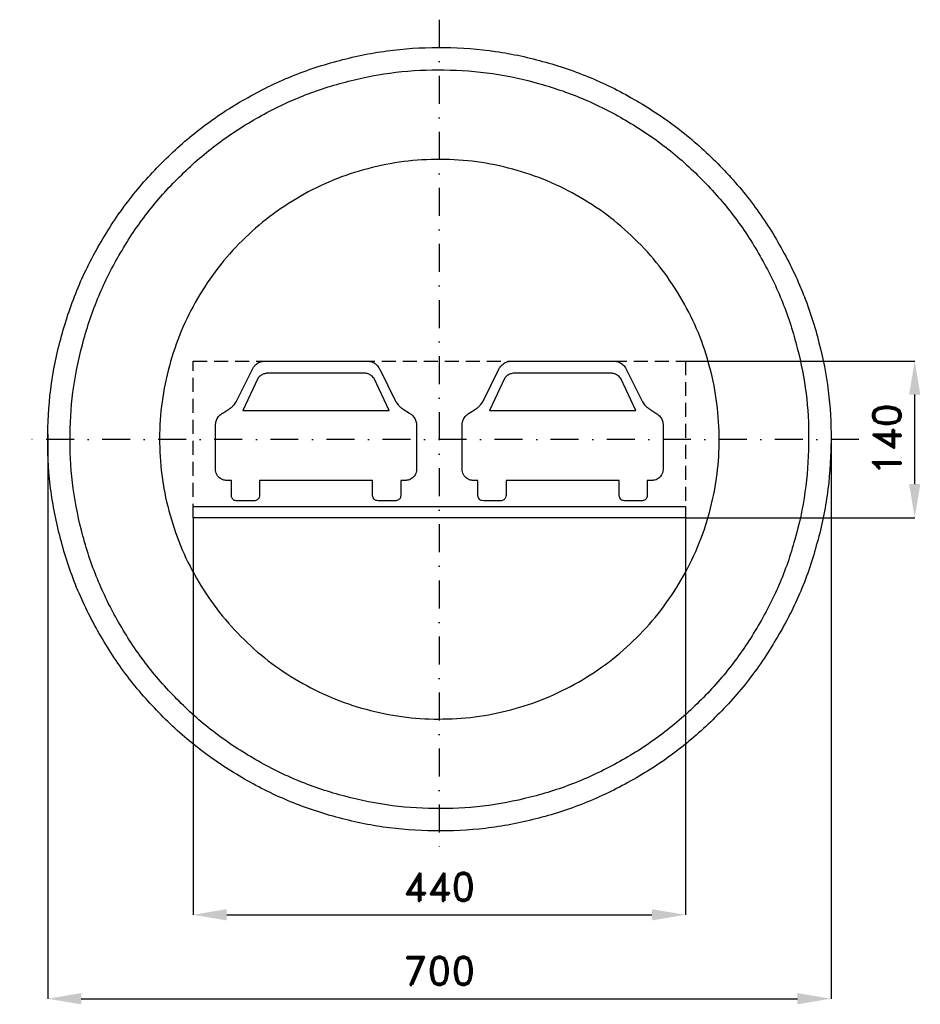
# Model space of a CAD drawing. Header units: millimetres. Extents: x -375 to 430, y -505 to 375.
import ezdxf

# ---------------------------------------------------------------- set-up
doc = ezdxf.new("R2010")
doc.units = ezdxf.units.MM
doc.header["$LTSCALE"] = 5
doc.linetypes.add('ČERCHOVANÁX2', pattern=[2, 1, -0.5, 0, -0.5])
doc.linetypes.add('ČÁRKOVANÁX2', pattern=[1.5, 1, -0.5])
doc.layers.add('Kóty', color=2, linetype='Continuous')
doc.layers.add('Značka', color=7, linetype='Continuous')
doc.styles.get("Standard").update_dxf_attribs({"font": 'romand.shx', "height": 25})
doc.dimstyles.get("Standard").update_dxf_attribs({"dimtxt": 25, "dimasz": 30, "dimexe": 0.18, "dimexo": 0.0625, "dimgap": 12.5, "dimtad": 1, "dimdec": 0, "dimzin": 0, "dimdsep": 46, "dimtxsty": 'Standard', "dimcen": 0.09, "dimadec": 0, "dimazin": 0, "dimtfac": 1, "dimtdec": 0, "dimtofl": 0, "dimtmove": 0, "dimatfit": 3, "dimfxl": 1, "dimtolj": 1, "dimtzin": 0, "dimarcsym": 0})

# ---------------------------------------------------------------- blocks, each defined once
blk = doc.blocks.new('*D2')
at = {"layer": 'Defpoints', "color": 0, "transparency": 16777216}
for p in [(-349.92, 4.7), (350.05, 0.12), (350.05, -499.82)]:
    blk.add_point(p, dxfattribs=at)
at = {"layer": 'Kóty', "color": 0, "lineweight": -2, "transparency": 16777216}
for p, q in [((-349.92, 4.64), (-349.92, -500)), ((350.05, 0.06), (350.05, -500)), ((-319.92, -499.82), (320.05, -499.82))]:
    blk.add_line(p, q, dxfattribs=at)
at = {"layer": 'Kóty', "color": 0, "transparency": 16777216}
for points in [[(-319.92, -494.82), (-319.92, -504.82), (-349.92, -499.82)], [(320.05, -494.82), (320.05, -504.82), (350.05, -499.82)]]:
    blk.add_solid(points, dxfattribs=at)
at = {"layer": 'Kóty', "color": 0, "transparency": 16777216, "insert": (0.06, -474.82), "char_height": 25, "attachment_point": 5}
blk.add_mtext('\\A1;700', dxfattribs=at)
blk = doc.blocks.new('*D3')
at = {"layer": 'Defpoints', "color": 0, "transparency": 16777216}
for p in [(220, 70), (424.84, 70), (220, -70)]:
    blk.add_point(p, dxfattribs=at)
at = {"layer": 'Kóty', "color": 0, "lineweight": -2, "transparency": 16777216}
for p, q in [((220.06, 70), (425.02, 70)), ((424.84, -40), (424.84, 40)), ((220.06, -70), (425.02, -70))]:
    blk.add_line(p, q, dxfattribs=at)
at = {"layer": 'Kóty', "color": 0, "transparency": 16777216}
for points in [[(419.84, 40), (429.84, 40), (424.84, 70)], [(419.84, -40), (429.84, -40), (424.84, -70)]]:
    blk.add_solid(points, dxfattribs=at)
at = {"layer": 'Kóty', "color": 0, "transparency": 16777216, "insert": (399.84, 0), "char_height": 25, "attachment_point": 5, "rotation": 90}
blk.add_mtext('\\A1;140', dxfattribs=at)
blk = doc.blocks.new('*D4')
at = {"layer": 'Defpoints', "color": 0, "transparency": 16777216}
for p in [(-220, -70), (220, -70), (220, -424.82)]:
    blk.add_point(p, dxfattribs=at)
at = {"layer": 'Kóty', "color": 0, "lineweight": -2, "transparency": 16777216}
for p, q in [((-220, -70.06), (-220, -425)), ((220, -70.06), (220, -425)), ((-190, -424.82), (190, -424.82))]:
    blk.add_line(p, q, dxfattribs=at)
at = {"layer": 'Kóty', "color": 0, "transparency": 16777216}
for points in [[(-190, -419.82), (-190, -429.82), (-220, -424.82)], [(190, -419.82), (190, -429.82), (220, -424.82)]]:
    blk.add_solid(points, dxfattribs=at)
at = {"layer": 'Kóty', "color": 0, "transparency": 16777216, "insert": (0, -399.82), "char_height": 25, "attachment_point": 5}
blk.add_mtext('\\A1;440', dxfattribs=at)

msp = doc.modelspace()

# ---------------------------------------------------------------- linework, layer by layer
at = {"layer": 'Značka', "color": 6, "linetype": 'ČERCHOVANÁX2', "lineweight": 25, "ltscale": 5}
for p, q in [((0, 375), (0, -375)), ((375, 0), (-375, 0))]:
    msp.add_line(p, q, dxfattribs=at)
at = {"layer": 'Značka', "color": 5}
for points in [[(350.05, 0.12), (350.04, -2.17), (350.02, -4.46, -0.032168), (346.54, -50.09, -0.035723), (336.91, -94.89, -0.036667), (321.88, -138.14, -0.034754), (300.84, -178.83, -0.034039), (275.01, -216.66, -0.034453), (244.28, -250.59, -0.03456), (209.56, -280.44, -0.034426), (171.07, -305.25, -0.034389), (129.8, -325.1, -0.034418), (86.2, -339.11, -0.034424), (41.21, -347.61, -0.034417), (-4.53, -349.85, -0.034416), (-50.19, -346.41, -0.034417), (-94.95, -336.74, -0.034417), (-138.17, -321.6, -0.034417), (-178.9, -300.67, -0.034417), (-216.73, -274.86, -0.034417), (-250.66, -244.11, -0.034417), (-280.51, -209.39, -0.034417), (-305.32, -170.9, -0.034417), (-325.17, -129.63, -0.034417), (-339.18, -86.04, -0.034417), (-347.67, -41.04, -0.034417), (-349.92, 4.7, -0.034417), (-346.48, 50.36, -0.034417), (-336.81, 95.12, -0.034417), (-321.67, 138.34, -0.034417), (-300.74, 179.07, -0.034417), (-274.93, 216.89, -0.034416), (-244.18, 250.82, -0.034418), (-209.45, 280.68, -0.034417), (-170.97, 305.49, -0.034415), (-129.7, 325.34, -0.034415), (-86.1, 339.35, -0.034415), (-41.11, 347.84, -0.034416), (4.63, 350.09, -0.034417), (50.29, 346.65, -0.034417), (95.05, 336.98, -0.034417), (138.27, 321.83, -0.034417), (179, 300.91, -0.034417), (216.82, 275.1, -0.034407), (250.76, 244.35, -0.034414), (280.62, 209.62, -0.034488), (305.42, 171.14, -0.034419), (325.25, 129.88, -0.034077), (339.28, 86.27, -0.03279), (347.56, 43.5, -0.034265), (350.05, 0.12)], [(-64.04, 70), (-62.99, 69.85), (-61.95, 69.66), (-61.05, 69.44), (-60.18, 69.15), (-59.24, 68.74), (-58.33, 68.24), (-57.42, 67.65), (-56.57, 67), (-55.84, 66.35), (-55.18, 65.65), (-54.56, 64.88), (-54.01, 64.05), (-53.62, 63.38), (-53.24, 62.71), (-38.75, 33.6), (-36.85, 30.8), (-36.53, 30.47), (-36.21, 30.14), (-35.84, 29.77), (-35.46, 29.41), (-35.11, 29.09), (-34.74, 28.78), (-34.39, 28.49), (-34.03, 28.21), (-33.72, 27.98), (-33.41, 27.76), (-32.83, 27.38), (-32.23, 27.01), (-26.79, 23.48), (-25.98, 22.95), (-25.2, 22.4), (-24.36, 21.71), (-23.59, 20.95), (-22.95, 20.2), (-22.38, 19.39), (-21.9, 18.59), (-21.47, 17.76), (-21.15, 17.03), (-20.88, 16.29), (-20.63, 15.33), (-20.44, 14.35), (-20.38, 13.9), (-20.31, 13.46), (-20.31, -26.8), (-20.45, -28), (-20.66, -29.19), (-21.04, -30.48), (-21.61, -31.69), (-22.28, -32.71), (-23.08, -33.63), (-23.93, -34.42), (-24.85, -35.1), (-25.7, -35.61), (-26.6, -36.02, -0.036876), (-27.8, -36.38, -0.024547), (-29.04, -36.6), (-29.61, -36.67), (-30.18, -36.73), (-34.45, -36.73), (-34.45, -49.97), (-34.56, -50.91), (-34.77, -51.84), (-35.42, -53.06, -0.0852), (-36.42, -54, -0.082436), (-37.82, -54.65, -0.025874), (-39.38, -55), (-54.71, -55), (-55.97, -54.74, -0.059279), (-57.17, -54.3, -0.076892), (-58.24, -53.49), (-59.02, -52.39), (-59.43, -51.22), (-59.64, -49.97), (-59.64, -36.73), (-160.67, -36.73), (-160.67, -49.97), (-160.79, -50.9), (-161.02, -51.81), (-161.7, -53.06, -0.085984), (-162.73, -54.02, -0.07892), (-164.1, -54.65, -0.025112), (-165.6, -55), (-180.94, -55, -0.020629), (-182.26, -54.74, -0.063732), (-183.5, -54.27, -0.077086), (-184.55, -53.46, -0.081509), (-185.29, -52.37), (-185.68, -51.21), (-185.86, -49.97), (-185.86, -36.73), (-190.13, -36.73), (-190.83, -36.66), (-191.53, -36.57, -0.024002), (-192.69, -36.34, -0.036513), (-193.81, -35.98), (-194.66, -35.59), (-195.46, -35.1), (-196.43, -34.38), (-197.32, -33.54), (-198.15, -32.57), (-198.82, -31.48), (-199.36, -30.22), (-199.71, -28.9), (-199.88, -27.85), (-200, -26.8), (-200, 13.46), (-199.92, 14), (-199.84, 14.55), (-199.66, 15.47), (-199.41, 16.37), (-199.15, 17.07), (-198.84, 17.76), (-198.39, 18.63), (-197.88, 19.47), (-197.27, 20.31), (-196.59, 21.1), (-195.79, 21.86), (-194.92, 22.54), (-194.23, 23.02), (-193.53, 23.48), (-188.08, 27.01), (-187.47, 27.39), (-186.87, 27.78), (-186.58, 27.99), (-186.28, 28.21), (-185.91, 28.51), (-185.53, 28.81), (-185.15, 29.14), (-184.78, 29.47), (-184.39, 29.84), (-184.02, 30.22), (-183.74, 30.51), (-183.47, 30.8), (-181.56, 33.6), (-167.07, 62.71), (-166.78, 63.24), (-166.47, 63.77), (-165.92, 64.63), (-165.3, 65.45), (-164.75, 66.07), (-164.15, 66.64), (-163.32, 67.33), (-162.44, 67.96), (-161.46, 68.54), (-160.43, 69.03), (-159.29, 69.43), (-158.11, 69.71), (-157.19, 69.87), (-156.27, 70), (-64.04, 70)], [(156.27, 70), (157.32, 69.85), (158.37, 69.66), (159.26, 69.44), (160.13, 69.15), (161.08, 68.74), (161.98, 68.24), (162.89, 67.65), (163.75, 67), (164.47, 66.35), (165.13, 65.65), (165.75, 64.88), (166.3, 64.05), (166.7, 63.38), (167.07, 62.71), (181.56, 33.6), (183.47, 30.8), (183.78, 30.47), (184.1, 30.14), (184.47, 29.77), (184.85, 29.41), (185.21, 29.09), (185.57, 28.78), (185.92, 28.49), (186.28, 28.21), (186.59, 27.98), (186.91, 27.76), (187.49, 27.38), (188.08, 27.01), (193.53, 23.48), (194.33, 22.95), (195.12, 22.4), (195.95, 21.71), (196.72, 20.95), (197.36, 20.2), (197.93, 19.39), (198.42, 18.59), (198.84, 17.76), (199.16, 17.03), (199.43, 16.29), (199.69, 15.33), (199.87, 14.35), (199.94, 13.9), (200, 13.46), (200, -26.8), (199.86, -28), (199.65, -29.19), (199.27, -30.48), (198.7, -31.69), (198.04, -32.71), (197.23, -33.63), (196.39, -34.42), (195.46, -35.1), (194.61, -35.61), (193.72, -36.02), (192.51, -36.38), (191.27, -36.6), (190.7, -36.67), (190.13, -36.73), (185.86, -36.73), (185.86, -49.97), (185.76, -50.91), (185.54, -51.84), (184.89, -53.06), (183.89, -54, -0.082436), (182.49, -54.65, -0.025874), (180.94, -55), (165.6, -55), (164.34, -54.74, -0.059279), (163.15, -54.3, -0.076892), (162.07, -53.49), (161.3, -52.39), (160.89, -51.22), (160.67, -49.97), (160.67, -36.73), (59.64, -36.73), (59.64, -49.97), (59.52, -50.9), (59.29, -51.81), (58.61, -53.06, -0.085984), (57.58, -54.02, -0.07892), (56.21, -54.65, -0.025112), (54.71, -55), (39.38, -55), (38.05, -54.74, -0.063732), (36.81, -54.27, -0.077086), (35.76, -53.46), (35.02, -52.37), (34.63, -51.21), (34.45, -49.97), (34.45, -36.73), (30.18, -36.73), (29.48, -36.66), (28.79, -36.57, -0.024002), (27.63, -36.34), (26.51, -35.98), (25.66, -35.59), (24.85, -35.1), (23.88, -34.38), (23, -33.54), (22.17, -32.57), (21.49, -31.48), (20.95, -30.22), (20.6, -28.9), (20.43, -27.85), (20.31, -26.8), (20.31, 13.46), (20.39, 14), (20.48, 14.55), (20.66, 15.47), (20.91, 16.37), (21.16, 17.07), (21.47, 17.76), (21.92, 18.63), (22.44, 19.47), (23.04, 20.31), (23.72, 21.1), (24.52, 21.86), (25.39, 22.54), (26.08, 23.02), (26.79, 23.48), (32.23, 27.01), (32.84, 27.39), (33.44, 27.78), (33.74, 27.99), (34.03, 28.21), (34.41, 28.51), (34.78, 28.81), (35.16, 29.14), (35.53, 29.47), (35.92, 29.84), (36.29, 30.22), (36.57, 30.51), (36.85, 30.8), (38.75, 33.6), (53.24, 62.71), (53.54, 63.24), (53.84, 63.77), (54.39, 64.63), (55.01, 65.45), (55.56, 66.07), (56.16, 66.64), (56.99, 67.33), (57.87, 67.96), (58.85, 68.54), (59.88, 69.03), (61.03, 69.43), (62.21, 69.71), (63.12, 69.87), (64.04, 70), (156.27, 70)], [(-44.83, 25.9), (-58.16, 54.49), (-58.56, 54.95), (-58.97, 55.41), (-59.71, 56.15), (-60.5, 56.83), (-61.22, 57.32), (-61.97, 57.75), (-62.79, 58.15), (-63.63, 58.49), (-64.41, 58.74), (-65.2, 58.93), (-66.03, 59.06, 0.018057), (-66.86, 59.12), (-67.51, 59.14), (-68.16, 59.14), (-152.15, 59.14, 0.003942), (-152.89, 59.13, 0.01153), (-153.63, 59.11, 0.017921), (-154.45, 59.03, 0.020892), (-155.26, 58.9), (-156.02, 58.7), (-156.77, 58.46), (-157.57, 58.13), (-158.34, 57.75), (-159.14, 57.3), (-159.88, 56.77), (-160.72, 56.05), (-161.49, 55.24), (-161.82, 54.87), (-162.15, 54.49), (-175.48, 25.9), (-44.83, 25.9)], [(175.48, 25.9), (162.15, 54.49), (161.75, 54.95), (161.34, 55.41), (160.61, 56.15), (159.81, 56.83), (159.1, 57.32), (158.34, 57.75), (157.53, 58.15), (156.68, 58.49), (155.91, 58.74), (155.11, 58.93), (154.29, 59.06), (153.45, 59.12), (152.8, 59.14), (152.15, 59.14), (68.16, 59.14, 0.003942), (67.42, 59.13, 0.01153), (66.68, 59.11, 0.017921), (65.86, 59.03), (65.06, 58.9), (64.29, 58.7), (63.55, 58.46), (62.75, 58.13), (61.97, 57.75), (61.18, 57.3), (60.43, 56.77), (59.59, 56.05), (58.82, 55.24), (58.49, 54.87), (58.16, 54.49), (44.83, 25.9), (175.48, 25.9)]]:
    msp.add_lwpolyline(points, format="xyb", dxfattribs=at)
at = {"layer": 'Značka', "color": 1}
for points in [[(330.05, 0.12), (330.04, -2.04), (330.02, -4.2, -0.032166), (326.74, -47.22, -0.035722), (317.66, -89.46, -0.036665), (303.49, -130.24, -0.034754), (283.65, -168.61, -0.034039), (259.3, -204.27, -0.034453), (230.32, -236.26, -0.03456), (197.59, -264.41, -0.034426), (161.29, -287.8, -0.034389), (122.38, -306.52, -0.034418), (81.28, -319.73, -0.034424), (38.85, -327.74, -0.034417), (-4.27, -329.85, -0.034416), (-47.32, -326.61, -0.034417), (-89.53, -317.49, -0.034417), (-130.27, -303.21, -0.034416), (-168.68, -283.49, -0.034417), (-204.34, -259.15, -0.034417), (-236.33, -230.15, -0.034417), (-264.48, -197.41, -0.034417), (-287.87, -161.13, -0.034417), (-306.59, -122.22, -0.034417), (-319.8, -81.11, -0.034417), (-327.8, -38.69, -0.034417), (-329.92, 4.44, -0.034417), (-326.68, 47.49, -0.034417), (-317.56, 89.69, -0.034417), (-303.28, 130.44, -0.034416), (-283.55, 168.85, -0.034417), (-259.22, 204.51, -0.034418), (-230.22, 236.5, -0.034417), (-197.48, 264.65, -0.034415), (-161.2, 288.04, -0.034416), (-122.29, 306.76, -0.034417), (-81.18, 319.96, -0.034418), (-38.75, 327.97, -0.034417), (4.37, 330.09, -0.034417), (47.42, 326.84, -0.034417), (89.62, 317.73, -0.034415), (130.37, 303.45, -0.034416), (168.78, 283.72, -0.034418), (204.44, 259.39, -0.034406), (236.43, 230.39, -0.034413), (264.58, 197.65, -0.034487), (287.97, 161.36, -0.034418), (306.67, 122.47, -0.034077), (319.9, 81.35, -0.032792), (327.7, 41.02, -0.034265), (330.05, 0.12)], [(250.05, 0.12), (250.04, 1.75), (250.03, 3.39, 0.032169), (247.54, 35.98, 0.035722), (240.66, 67.98, 0.036667), (229.93, 98.88, 0.034753), (214.9, 127.94, 0.03404), (196.45, 154.96, 0.034453), (174.5, 179.19, 0.034563), (149.7, 200.52, 0.034428), (122.2, 218.24, 0.03439), (92.73, 232.42, 0.034416), (61.59, 242.43, 0.034424), (29.45, 248.49, 0.034418), (-3.22, 250.1, 0.034416), (-35.84, 247.64, 0.034415), (-67.81, 240.73, 0.034415), (-98.68, 229.92, 0.034416), (-127.77, 214.97, 0.034418), (-154.79, 196.53, 0.034417), (-179.03, 174.57, 0.034415), (-200.35, 149.76, 0.034417), (-218.07, 122.27, 0.034416), (-232.25, 92.8, 0.034416), (-242.26, 61.66, 0.034417), (-248.32, 29.52, 0.034417), (-249.93, -3.15, 0.034417), (-247.47, -35.77, 0.034417), (-240.56, -67.74, 0.034417), (-229.75, -98.61, 0.034417), (-214.8, -127.7, 0.034416), (-196.36, -154.72, 0.034416), (-174.4, -178.96, 0.034417), (-149.6, -200.28, 0.034417), (-122.11, -218.01, 0.034417), (-92.63, -232.18, 0.034417), (-61.49, -242.19, 0.034416), (-29.35, -248.26, 0.034416), (3.32, -249.86, 0.034417), (35.94, -247.4, 0.034418), (67.91, -240.5, 0.034416), (98.78, -229.68, 0.034417), (127.87, -214.73, 0.034417), (154.89, -196.3, 0.034405), (179.13, -174.33, 0.034415), (200.45, -149.52, 0.034488), (218.17, -122.04, 0.034417), (232.34, -92.57, 0.034078), (242.36, -61.42, 0.032788), (248.27, -30.87, 0.034264), (250.05, 0.12)]]:
    msp.add_lwpolyline(points, format="xyb", dxfattribs=at)
at = {"layer": 'Značka', "color": 6, "linetype": 'ČÁRKOVANÁX2', "ltscale": 2.5}
msp.add_lwpolyline([(-220, -70), (-220, 70), (220, 70), (220, -70), (-220, -70)], dxfattribs=at)
at = {"layer": 'Značka', "color": 5}
msp.add_lwpolyline([(-220, -70), (-220, -60), (220, -60), (220, -70), (-220, -70)], dxfattribs=at)

# ---------------------------------------------------------------- dimensions: what is measured, and where the dimension line sits
at = {"layer": 'Kóty'}
dim = msp.add_linear_dim(base=(424.84, 70), p1=(220, -70), p2=(220, 70), angle=90, dimstyle='Standard', dxfattribs=at)
dim.commit()
dim.dimension.update_dxf_attribs({"geometry": '*D3', "text_midpoint": (399.84, 0)})
for base, p1, p2, picture, middle in [((350.05, -499.82), (-349.92, 4.7), (350.05, 0.12), '*D2', (0.06, -474.82)), ((220, -424.82), (-220, -70), (220, -70), '*D4', (0, -399.82))]:
    dim = msp.add_linear_dim(base=base, p1=p1, p2=p2, dimstyle='Standard', dxfattribs=at)
    dim.commit()
    dim.dimension.update_dxf_attribs({"geometry": picture, "text_midpoint": middle})

doc.saveas('drawing.dxf')
